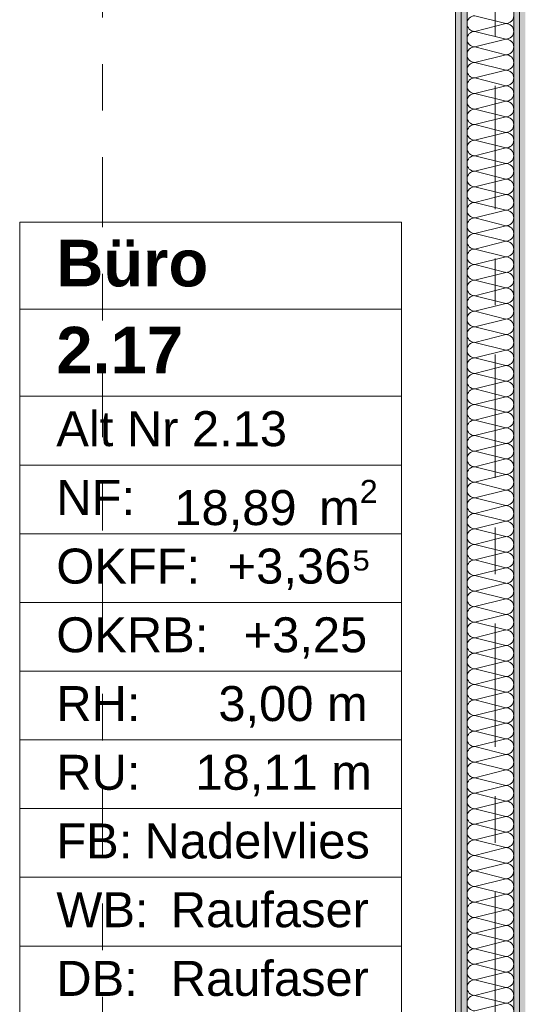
# Model space of a CAD drawing. Header units: metres. Extents: x -3.6 to 85.2, y -11 to 16.8.
# Tile 66 of 183: x 10.3 to 11.4, y 1 to 3.1. Entities that reach past the tile are written whole.
import ezdxf

# ---------------------------------------------------------------- set-up
doc = ezdxf.new("R2010")
doc.units = ezdxf.units.M
doc.header["$MEASUREMENT"] = 0
doc.linetypes.add('Schnittlinie', pattern=[0.3, 0.15, -0.075, 0, -0.075])
doc.linetypes.add('Strichlinie doppelt', pattern=[0.546806, 0.264583, -0.105833, 0.070556, -0.105833])
for name, color, linetype in [('201a - Marker.Schnitt - optisch Grundriss', 7, 'Continuous'), ('451 - Universal.Achsen Raster', 7, 'Continuous'), ('Neubau_401 - Zone.Raum_ Raumbegrenzung_ Whg.', 7, 'Continuous'), ('Neubau_606 - Struktur.Wand Innen Ausbau', 7, 'Continuous')]:
    doc.layers.add(name, color=color, linetype=linetype)
doc.styles.add('ERSTELLTER_STIL_1', font='txt')
doc.styles.add('ERSTELLTER_STIL_2', font='txt')
pattern_1 = [(45, (0, 0), (-0.01767767, 0.01767767), [0, -0.025])]

# ---------------------------------------------------------------- blocks, each defined once
blk = doc.blocks.new('*X29')
at = {"layer": 'Neubau_606 - Struktur.Wand Innen Ausbau', "color": 7, "linetype": 'Continuous', "lineweight": 5}
for p, q in [((11.3533, 3.0667), (11.2867, 3.0833)), ((11.3533, 3.0667), (11.2867, 3.05)), ((11.3533, 3.0333), (11.2867, 3.05)), ((11.3533, 3.0333), (11.2867, 3.0167)), ((11.3533, 3), (11.2867, 3.0167)), ((11.3533, 3), (11.2867, 2.9833)), ((11.3533, 2.9667), (11.2867, 2.9833)), ((11.3533, 2.9667), (11.2867, 2.95)), ((11.3533, 2.9333), (11.2867, 2.95)), ((11.3533, 2.9333), (11.2867, 2.9167)), ((11.3533, 2.9), (11.2867, 2.9167)), ((11.3533, 2.9), (11.2867, 2.8833)), ((11.3533, 2.8667), (11.2867, 2.8833)), ((11.3533, 2.8667), (11.2867, 2.85)), ((11.3533, 2.8333), (11.2867, 2.85)), ((11.3533, 2.8333), (11.2867, 2.8167)), ((11.3533, 2.8), (11.2867, 2.8167)), ((11.3533, 2.8), (11.2867, 2.7833)), ((11.3533, 2.7667), (11.2867, 2.7833)), ((11.3533, 2.7667), (11.2867, 2.75)), ((11.3533, 2.7333), (11.2867, 2.75)), ((11.3533, 2.7333), (11.2867, 2.7167)), ((11.3533, 2.7), (11.2867, 2.7167)), ((11.3533, 2.7), (11.2867, 2.6833)), ((11.3533, 2.6667), (11.2867, 2.6833)), ((11.3533, 2.6667), (11.2867, 2.65)), ((11.3533, 2.6333), (11.2867, 2.65)), ((11.3533, 2.6333), (11.2867, 2.6167)), ((11.3533, 2.6), (11.2867, 2.6167)), ((11.3533, 2.6), (11.2867, 2.5833)), ((11.3533, 2.5667), (11.2867, 2.5833)), ((11.3533, 2.5667), (11.2867, 2.55)), ((11.3533, 2.5333), (11.2867, 2.55)), ((11.3533, 2.5333), (11.2867, 2.5167)), ((11.3533, 2.5), (11.2867, 2.5167)), ((11.3533, 2.5), (11.2867, 2.4833)), ((11.3533, 2.4667), (11.2867, 2.4833)), ((11.3533, 2.4667), (11.2867, 2.45)), ((11.3533, 2.4333), (11.2867, 2.45)), ((11.3533, 2.4333), (11.2867, 2.4167)), ((11.3533, 2.4), (11.2867, 2.4167)), ((11.3533, 2.4), (11.2867, 2.3833)), ((11.3533, 2.3667), (11.2867, 2.3833)), ((11.3533, 2.3667), (11.2867, 2.35)), ((11.3533, 2.3333), (11.2867, 2.35)), ((11.3533, 2.3333), (11.2867, 2.3167)), ((11.3533, 2.3), (11.2867, 2.3167)), ((11.3533, 2.3), (11.2867, 2.2833)), ((11.3533, 2.2667), (11.2867, 2.2833)), ((11.3533, 2.2667), (11.2867, 2.25)), ((11.3533, 2.2333), (11.2867, 2.25)), ((11.3533, 2.2333), (11.2867, 2.2167)), ((11.3533, 2.2), (11.2867, 2.2167)), ((11.3533, 2.2), (11.2867, 2.1833)), ((11.3533, 2.1667), (11.2867, 2.1833)), ((11.3533, 2.1667), (11.2867, 2.15)), ((11.3533, 2.1333), (11.2867, 2.15)), ((11.3533, 2.1333), (11.2867, 2.1167)), ((11.3533, 2.1), (11.2867, 2.1167)), ((11.3533, 2.1), (11.2867, 2.0833)), ((11.3533, 2.0667), (11.2867, 2.0833)), ((11.3533, 2.0667), (11.2867, 2.05)), ((11.3533, 2.0333), (11.2867, 2.05)), ((11.3533, 2.0333), (11.2867, 2.0167)), ((11.3533, 2), (11.2867, 2.0167)), ((11.3533, 2), (11.2867, 1.9833)), ((11.3533, 1.9667), (11.2867, 1.9833)), ((11.3533, 1.9667), (11.2867, 1.95)), ((11.3533, 1.9333), (11.2867, 1.95)), ((11.3533, 1.9333), (11.2867, 1.9167)), ((11.3533, 1.9), (11.2867, 1.9167)), ((11.3533, 1.9), (11.2867, 1.8833)), ((11.3533, 1.8667), (11.2867, 1.8833)), ((11.3533, 1.8667), (11.2867, 1.85)), ((11.3533, 1.8333), (11.2867, 1.85)), ((11.3533, 1.8333), (11.2867, 1.8167)), ((11.3533, 1.8), (11.2867, 1.8167)), ((11.3533, 1.8), (11.2867, 1.7833)), ((11.3533, 1.7667), (11.2867, 1.7833)), ((11.3533, 1.7667), (11.2867, 1.75)), ((11.3533, 1.7333), (11.2867, 1.75)), ((11.3533, 1.7333), (11.2867, 1.7167)), ((11.3533, 1.7), (11.2867, 1.7167)), ((11.3533, 1.7), (11.2867, 1.6833)), ((11.3533, 1.6667), (11.2867, 1.6833)), ((11.3533, 1.6667), (11.2867, 1.65)), ((11.3533, 1.6333), (11.2867, 1.65)), ((11.3533, 1.6333), (11.2867, 1.6167)), ((11.3533, 1.6), (11.2867, 1.6167)), ((11.3533, 1.6), (11.2867, 1.5833)), ((11.3533, 1.5667), (11.2867, 1.5833)), ((11.3533, 1.5667), (11.2867, 1.55)), ((11.3533, 1.5333), (11.2867, 1.55)), ((11.3533, 1.5333), (11.2867, 1.5167)), ((11.3533, 1.5), (11.2867, 1.5167)), ((11.3533, 1.5), (11.2867, 1.4833)), ((11.3533, 1.4667), (11.2867, 1.4833)), ((11.3533, 1.4667), (11.2867, 1.45)), ((11.3533, 1.4333), (11.2867, 1.45)), ((11.3533, 1.4333), (11.2867, 1.4167)), ((11.3533, 1.4), (11.2867, 1.4167)), ((11.3533, 1.4), (11.2867, 1.3833)), ((11.3533, 1.3667), (11.2867, 1.3833)), ((11.3533, 1.3667), (11.2867, 1.35)), ((11.3533, 1.3333), (11.2867, 1.35)), ((11.3533, 1.3333), (11.2867, 1.3167)), ((11.3533, 1.3), (11.2867, 1.3167)), ((11.3533, 1.3), (11.2867, 1.2833)), ((11.3533, 1.2667), (11.2867, 1.2833)), ((11.3533, 1.2667), (11.2867, 1.25)), ((11.3533, 1.2333), (11.2867, 1.25)), ((11.3533, 1.2333), (11.2867, 1.2167)), ((11.3533, 1.2), (11.2867, 1.2167)), ((11.3533, 1.2), (11.2867, 1.1833)), ((11.3533, 1.1667), (11.2867, 1.1833)), ((11.3533, 1.1667), (11.2867, 1.15)), ((11.3533, 1.1333), (11.2867, 1.15)), ((11.3533, 1.1333), (11.2867, 1.1167)), ((11.3533, 1.1), (11.2867, 1.1167)), ((11.3533, 1.1), (11.2867, 1.0833)), ((11.3533, 1.0667), (11.2867, 1.0833)), ((11.3533, 1.0667), (11.2867, 1.05)), ((11.3533, 1.0333), (11.2867, 1.05)), ((11.3533, 1.0333), (11.2867, 1.0167)), ((11.3533, 1), (11.2867, 1.0167)), ((11.3533, 1), (11.2867, 0.9833)), ((11.3533, 0.9667), (11.2867, 0.9833)), ((11.3533, 0.9667), (11.2867, 0.95))]:
    blk.add_line(p, q, dxfattribs=at)
for centre, start, end in [((11.2867, 3.0667), 90, 180), ((11.3533, 3.0833), 270, 0), ((11.2867, 3.0667), 180, 270), ((11.3533, 3.05), 0, 90), ((11.2867, 3.0333), 90, 180), ((11.3533, 3.05), 270, 0), ((11.2867, 3.0333), 180, 270), ((11.3533, 3.0167), 0, 90), ((11.2867, 3), 90, 180), ((11.2867, 3), 180, 270), ((11.3533, 3.0167), 270, 0), ((11.3533, 2.9833), 0, 90), ((11.2867, 2.9667), 90, 180), ((11.3533, 2.9833), 270, 0), ((11.2867, 2.9667), 180, 270), ((11.3533, 2.95), 0, 90), ((11.2867, 2.9333), 90, 180), ((11.3533, 2.95), 270, 0), ((11.2867, 2.9333), 180, 270), ((11.2867, 2.9), 90, 180), ((11.3533, 2.9167), 0, 90), ((11.3533, 2.9167), 270, 0), ((11.2867, 2.9), 180, 270), ((11.3533, 2.8833), 0, 90), ((11.2867, 2.8667), 90, 180), ((11.3533, 2.8833), 270, 0), ((11.2867, 2.8667), 180, 270), ((11.2867, 2.8333), 90, 180), ((11.3533, 2.85), 0, 90), ((11.3533, 2.85), 270, 0), ((11.2867, 2.8333), 180, 270), ((11.3533, 2.8167), 0, 90), ((11.2867, 2.8), 90, 180), ((11.3533, 2.8167), 270, 0), ((11.2867, 2.8), 180, 270), ((11.3533, 2.7833), 0, 90), ((11.2867, 2.7667), 90, 180), ((11.2867, 2.7667), 180, 270), ((11.3533, 2.7833), 270, 0), ((11.3533, 2.75), 0, 90), ((11.2867, 2.7333), 90, 180), ((11.3533, 2.75), 270, 0), ((11.2867, 2.7333), 180, 270), ((11.3533, 2.7167), 0, 90), ((11.2867, 2.7), 90, 180), ((11.3533, 2.7167), 270, 0), ((11.2867, 2.7), 180, 270), ((11.2867, 2.6667), 90, 180), ((11.3533, 2.6833), 0, 90), ((11.3533, 2.6833), 270, 0), ((11.2867, 2.6667), 180, 270), ((11.3533, 2.65), 0, 90), ((11.2867, 2.6333), 90, 180), ((11.3533, 2.65), 270, 0), ((11.2867, 2.6333), 180, 270), ((11.3533, 2.6167), 0, 90), ((11.2867, 2.6), 90, 180), ((11.2867, 2.6), 180, 270), ((11.3533, 2.6167), 270, 0), ((11.3533, 2.5833), 0, 90), ((11.2867, 2.5667), 90, 180), ((11.3533, 2.5833), 270, 0), ((11.2867, 2.5667), 180, 270), ((11.3533, 2.55), 0, 90), ((11.2867, 2.5333), 90, 180), ((11.2867, 2.5333), 180, 270), ((11.3533, 2.55), 270, 0), ((11.3533, 2.5167), 0, 90), ((11.2867, 2.5), 90, 180), ((11.3533, 2.5167), 270, 0), ((11.2867, 2.5), 180, 270), ((11.3533, 2.4833), 0, 90), ((11.2867, 2.4667), 90, 180), ((11.3533, 2.4833), 270, 0), ((11.2867, 2.4667), 180, 270), ((11.2867, 2.4333), 90, 180), ((11.3533, 2.45), 0, 90), ((11.3533, 2.45), 270, 0), ((11.2867, 2.4333), 180, 270), ((11.3533, 2.4167), 0, 90), ((11.2867, 2.4), 90, 180), ((11.3533, 2.4167), 270, 0), ((11.2867, 2.4), 180, 270), ((11.3533, 2.3833), 0, 90), ((11.2867, 2.3667), 90, 180), ((11.2867, 2.3667), 180, 270), ((11.3533, 2.3833), 270, 0), ((11.3533, 2.35), 0, 90), ((11.2867, 2.3333), 90, 180), ((11.3533, 2.35), 270, 0), ((11.2867, 2.3333), 180, 270), ((11.3533, 2.3167), 0, 90), ((11.2867, 2.3), 90, 180), ((11.3533, 2.3167), 270, 0), ((11.2867, 2.3), 180, 270), ((11.2867, 2.2667), 90, 180), ((11.3533, 2.2833), 0, 90), ((11.3533, 2.2833), 270, 0), ((11.2867, 2.2667), 180, 270), ((11.3533, 2.25), 0, 90), ((11.2867, 2.2333), 90, 180), ((11.3533, 2.25), 270, 0), ((11.2867, 2.2333), 180, 270), ((11.2867, 2.2), 90, 180), ((11.3533, 2.2167), 0, 90), ((11.3533, 2.2167), 270, 0), ((11.2867, 2.2), 180, 270), ((11.3533, 2.1833), 0, 90), ((11.2867, 2.1667), 90, 180), ((11.3533, 2.1833), 270, 0), ((11.2867, 2.1667), 180, 270), ((11.3533, 2.15), 0, 90), ((11.2867, 2.1333), 90, 180), ((11.2867, 2.1333), 180, 270), ((11.3533, 2.15), 270, 0), ((11.3533, 2.1167), 0, 90), ((11.2867, 2.1), 90, 180), ((11.3533, 2.1167), 270, 0), ((11.2867, 2.1), 180, 270), ((11.3533, 2.0833), 0, 90), ((11.2867, 2.0667), 90, 180), ((11.3533, 2.0833), 270, 0), ((11.2867, 2.0667), 180, 270), ((11.2867, 2.0333), 90, 180), ((11.3533, 2.05), 0, 90), ((11.3533, 2.05), 270, 0), ((11.2867, 2.0333), 180, 270), ((11.3533, 2.0167), 0, 90), ((11.2867, 2), 90, 180), ((11.3533, 2.0167), 270, 0), ((11.2867, 2), 180, 270), ((11.3533, 1.9833), 0, 90), ((11.2867, 1.9667), 90, 180), ((11.2867, 1.9667), 180, 270), ((11.3533, 1.9833), 270, 0), ((11.3533, 1.95), 0, 90), ((11.2867, 1.9333), 90, 180), ((11.3533, 1.95), 270, 0), ((11.2867, 1.9333), 180, 270), ((11.3533, 1.9167), 0, 90), ((11.2867, 1.9), 90, 180), ((11.2867, 1.9), 180, 270), ((11.3533, 1.9167), 270, 0), ((11.3533, 1.8833), 0, 90), ((11.2867, 1.8667), 90, 180), ((11.3533, 1.8833), 270, 0), ((11.2867, 1.8667), 180, 270), ((11.3533, 1.85), 0, 90), ((11.2867, 1.8333), 90, 180), ((11.3533, 1.85), 270, 0), ((11.2867, 1.8333), 180, 270), ((11.2867, 1.8), 90, 180), ((11.3533, 1.8167), 0, 90), ((11.3533, 1.8167), 270, 0), ((11.2867, 1.8), 180, 270), ((11.3533, 1.7833), 0, 90), ((11.2867, 1.7667), 90, 180), ((11.3533, 1.7833), 270, 0), ((11.2867, 1.7667), 180, 270), ((11.3533, 1.75), 0, 90), ((11.2867, 1.7333), 90, 180), ((11.2867, 1.7333), 180, 270), ((11.3533, 1.75), 270, 0), ((11.3533, 1.7167), 0, 90), ((11.2867, 1.7), 90, 180), ((11.3533, 1.7167), 270, 0), ((11.2867, 1.7), 180, 270), ((11.3533, 1.6833), 0, 90), ((11.2867, 1.6667), 90, 180), ((11.3533, 1.6833), 270, 0), ((11.2867, 1.6667), 180, 270), ((11.2867, 1.6333), 90, 180), ((11.3533, 1.65), 0, 90), ((11.3533, 1.65), 270, 0), ((11.2867, 1.6333), 180, 270), ((11.3533, 1.6167), 0, 90), ((11.2867, 1.6), 90, 180), ((11.3533, 1.6167), 270, 0), ((11.2867, 1.6), 180, 270), ((11.2867, 1.5667), 90, 180), ((11.3533, 1.5833), 0, 90), ((11.3533, 1.5833), 270, 0), ((11.2867, 1.5667), 180, 270), ((11.3533, 1.55), 0, 90), ((11.2867, 1.5333), 90, 180), ((11.3533, 1.55), 270, 0), ((11.2867, 1.5333), 180, 270), ((11.3533, 1.5167), 0, 90), ((11.2867, 1.5), 90, 180), ((11.2867, 1.5), 180, 270), ((11.3533, 1.5167), 270, 0), ((11.3533, 1.4833), 0, 90), ((11.2867, 1.4667), 90, 180), ((11.3533, 1.4833), 270, 0), ((11.2867, 1.4667), 180, 270), ((11.3533, 1.45), 0, 90), ((11.2867, 1.4333), 90, 180), ((11.3533, 1.45), 270, 0), ((11.2867, 1.4333), 180, 270), ((11.2867, 1.4), 90, 180), ((11.3533, 1.4167), 0, 90), ((11.3533, 1.4167), 270, 0), ((11.2867, 1.4), 180, 270), ((11.3533, 1.3833), 0, 90), ((11.2867, 1.3667), 90, 180), ((11.3533, 1.3833), 270, 0), ((11.2867, 1.3667), 180, 270), ((11.3533, 1.35), 0, 90), ((11.2867, 1.3333), 90, 180), ((11.2867, 1.3333), 180, 270), ((11.3533, 1.35), 270, 0), ((11.3533, 1.3167), 0, 90), ((11.2867, 1.3), 90, 180), ((11.3533, 1.3167), 270, 0), ((11.2867, 1.3), 180, 270), ((11.3533, 1.2833), 0, 90), ((11.2867, 1.2667), 90, 180), ((11.2867, 1.2667), 180, 270), ((11.3533, 1.2833), 270, 0), ((11.3533, 1.25), 0, 90), ((11.2867, 1.2333), 90, 180), ((11.3533, 1.25), 270, 0), ((11.2867, 1.2333), 180, 270), ((11.3533, 1.2167), 0, 90), ((11.2867, 1.2), 90, 180), ((11.3533, 1.2167), 270, 0), ((11.2867, 1.2), 180, 270), ((11.2867, 1.1667), 90, 180), ((11.3533, 1.1833), 0, 90), ((11.3533, 1.1833), 270, 0), ((11.2867, 1.1667), 180, 270), ((11.3533, 1.15), 0, 90), ((11.2867, 1.1333), 90, 180), ((11.3533, 1.15), 270, 0), ((11.2867, 1.1333), 180, 270), ((11.3533, 1.1167), 0, 90), ((11.2867, 1.1), 90, 180), ((11.2867, 1.1), 180, 270), ((11.3533, 1.1167), 270, 0), ((11.3533, 1.0833), 0, 90), ((11.2867, 1.0667), 90, 180), ((11.3533, 1.0833), 270, 0), ((11.2867, 1.0667), 180, 270), ((11.3533, 1.05), 0, 90), ((11.2867, 1.0333), 90, 180), ((11.3533, 1.05), 270, 0), ((11.2867, 1.0333), 180, 270), ((11.2867, 1), 90, 180), ((11.3533, 1.0167), 0, 90), ((11.3533, 1.0167), 270, 0), ((11.2867, 1), 180, 270), ((11.3533, 0.9833), 0, 90), ((11.2867, 0.9667), 90, 180), ((11.3533, 0.9833), 270, 0), ((11.2867, 0.9667), 180, 270), ((11.3533, 0.95), 0, 90)]:
    blk.add_arc(centre, 0.0167, start, end, dxfattribs=at)

msp = doc.modelspace()

# ---------------------------------------------------------------- hatches: boundary and pattern name
at = {"layer": 'Neubau_606 - Struktur.Wand Innen Ausbau', "linetype": 'Continuous', "lineweight": 0, "true_color": 0x000000}
h = msp.add_hatch(dxfattribs=at)
h.set_pattern_fill('Gips_0001', color=18, style=0, pattern_type=2)
h.set_pattern_definition(pattern_1)
h.paths.add_polyline_path([(11.245, 0.71), (11.2575, 0.71), (11.2575, 5.1), (11.245, 5.1)])
h = msp.add_hatch(dxfattribs=at)
h.set_pattern_fill('Gips_0001', color=18, style=0, pattern_type=2)
h.set_pattern_definition(pattern_1)
h.paths.add_polyline_path([(11.2575, 0.71), (11.27, 0.71), (11.27, 5.1), (11.2575, 5.1)])
h = msp.add_hatch(dxfattribs=at)
h.set_pattern_fill('Gips_0001', color=18, style=0, pattern_type=2)
h.set_pattern_definition(pattern_1)
h.paths.add_polyline_path([(11.3825, 5.1), (11.37, 5.1), (11.37, 0.71), (11.3825, 0.71)])
h = msp.add_hatch(dxfattribs=at)
h.set_pattern_fill('Gips_0001', color=18, style=0, pattern_type=2)
h.set_pattern_definition(pattern_1)
h.paths.add_polyline_path([(11.3825, 0.71), (11.395, 0.71), (11.395, 5.1), (11.3825, 5.1)])

# ---------------------------------------------------------------- linework, layer by layer
at = {"layer": '201a - Marker.Schnitt - optisch Grundriss', "color": 7, "linetype": 'Schnittlinie', "lineweight": 13}
msp.add_line((10.488, 14.48), (10.488, -0.78), dxfattribs=at)
at = {"layer": '451 - Universal.Achsen Raster', "color": 160, "linetype": 'Strichlinie doppelt', "lineweight": 9, "true_color": 0x3232ff}
msp.add_line((11.33, -10.585), (11.33, 16.355), dxfattribs=at)
at = {"layer": 'Neubau_401 - Zone.Raum_ Raumbegrenzung_ Whg.', "color": 1, "linetype": 'Continuous', "lineweight": 9}
for p, q in [((11.1293, 2.6408), (10.3104, 2.6408)), ((10.3104, 2.6408), (10.3104, 0.9417)), ((10.3104, 2.6408), (11.1293, 2.6408)), ((10.3104, 2.4542), (10.3104, 2.6408)), ((11.1293, 0.9417), (11.1293, 2.6408)), ((11.1293, 2.6408), (11.1293, 2.4542)), ((11.1293, 2.4542), (10.3104, 2.4542)), ((10.3104, 2.4542), (11.1293, 2.4542)), ((10.3104, 2.2676), (10.3104, 2.4542)), ((11.1293, 2.4542), (11.1293, 2.2676)), ((11.1293, 2.2676), (10.3104, 2.2676)), ((10.3104, 2.2676), (11.1293, 2.2676)), ((10.3104, 2.1203), (10.3104, 2.2676)), ((11.1293, 2.2676), (11.1293, 2.1203)), ((11.1293, 2.1203), (10.3104, 2.1203)), ((10.3104, 2.1203), (11.1293, 2.1203)), ((10.3104, 1.973), (10.3104, 2.1203)), ((11.1293, 2.1203), (11.1293, 1.973)), ((11.1293, 1.973), (10.3104, 1.973)), ((10.3104, 1.973), (11.1293, 1.973)), ((10.3104, 1.8256), (10.3104, 1.973)), ((11.1293, 1.973), (11.1293, 1.8256)), ((11.1293, 1.8256), (10.3104, 1.8256)), ((10.3104, 1.8256), (11.1293, 1.8256)), ((10.3104, 1.6783), (10.3104, 1.8256)), ((11.1293, 1.8256), (11.1293, 1.6783)), ((11.1293, 1.6783), (10.3104, 1.6783)), ((10.3104, 1.6783), (11.1293, 1.6783)), ((10.3104, 1.531), (10.3104, 1.6783)), ((11.1293, 1.6783), (11.1293, 1.531)), ((11.1293, 1.531), (10.3104, 1.531)), ((10.3104, 1.531), (11.1293, 1.531)), ((10.3104, 1.3837), (10.3104, 1.531)), ((11.1293, 1.531), (11.1293, 1.3837)), ((11.1293, 1.3837), (10.3104, 1.3837)), ((10.3104, 1.3837), (11.1293, 1.3837)), ((10.3104, 1.2364), (10.3104, 1.3837)), ((11.1293, 1.3837), (11.1293, 1.2364)), ((11.1293, 1.2364), (10.3104, 1.2364)), ((10.3104, 1.2364), (11.1293, 1.2364)), ((10.3104, 1.089), (10.3104, 1.2364)), ((11.1293, 1.2364), (11.1293, 1.089)), ((11.1293, 1.089), (10.3104, 1.089)), ((10.3104, 1.089), (11.1293, 1.089)), ((10.3104, 0.9417), (10.3104, 1.089)), ((11.1293, 1.089), (11.1293, 0.9417))]:
    msp.add_line(p, q, dxfattribs=at)
at = {"layer": 'Neubau_606 - Struktur.Wand Innen Ausbau', "color": 1, "linetype": 'Continuous', "lineweight": 9}
for p, q in [((11.2575, 0.71), (11.2575, 5.1)), ((11.3825, 0.71), (11.3825, 5.1))]:
    msp.add_line(p, q, dxfattribs=at)
at = {"layer": 'Neubau_606 - Struktur.Wand Innen Ausbau', "color": 1, "linetype": 'Continuous', "lineweight": 13}
for p, q in [((11.27, 0.71), (11.27, 5.1)), ((11.37, 0.71), (11.37, 5.1))]:
    msp.add_line(p, q, dxfattribs=at)
at = {"layer": 'Neubau_606 - Struktur.Wand Innen Ausbau', "color": 1, "linetype": 'Continuous', "lineweight": 13, "flags": 128}
msp.add_lwpolyline([(11.245, 5.1), (11.245, 0.71)], dxfattribs=at)

# ---------------------------------------------------------------- block references
at = {"layer": 'Neubau_606 - Struktur.Wand Innen Ausbau', "color": 1, "lineweight": 13}
msp.add_blockref('*X29', (0, 0), dxfattribs=at)

# ---------------------------------------------------------------- texts
at = {"layer": 'Neubau_401 - Zone.Raum_ Raumbegrenzung_ Whg.', "color": 7, "lineweight": 9, "attachment_point": 1}
for s, insert, char_height, style in [('\\A1;{\\pqj;\\pt0;\\fArial|b1|i0|c0|p38;}', (11.0507, 2.6261), 0.1, 'ERSTELLTER_STIL_1'), ('\\A1;{\\pqj;\\pt0;\\fArial|b1|i0|c0|p38;Büro}', (10.389, 2.6032), 0.1, 'ERSTELLTER_STIL_1'), ('\\A1;{\\pqj;\\pt0;\\fArial|b1|i0|c0|p38;}', (11.0507, 2.4395), 0.1, 'ERSTELLTER_STIL_1'), ('\\A1;{\\pql;\\pt0;\\fArial|b1|i0|c0|p38;2.17}', (10.389, 2.4166), 0.1, 'ERSTELLTER_STIL_1'), ('\\A1;{\\pqj;\\pt0;\\fArial|b0|i0|c0|p38;Alt Nr 2.13}', (10.389, 2.2357), 0.075, 'ERSTELLTER_STIL_2'), ('\\A1;{\\pqj;\\pt0;\\fArial|b0|i0|c0|p38;}', (11.0507, 2.2529), 0.075, 'ERSTELLTER_STIL_2'), ('\\A1;{\\pqj;\\pt0;\\fArial|b0|i0|c0|p38;NF: }', (10.389, 2.0884), 0.075, 'ERSTELLTER_STIL_2'), ('\\A1;{\\pql;\\pt0,0.05;\\fArial|b0|i0|c0|p38;18,89\\fArial|b0|i0|c0|p38;\\A1{\\H.66x;\\S^  ;}\\fArial|b0|i0|c0|p38; m\\fArial|b0|i0|c0|p38;\\A1{\\H.66x;\\S2^  ;}}', (10.6422, 2.0884), 0.075, 'ERSTELLTER_STIL_2'), ('\\A1;{\\pqj;\\pt0;\\fArial|b0|i0|c0|p38;OKFF: }', (10.389, 1.9411), 0.075, 'ERSTELLTER_STIL_2'), ('\\A1;{\\pqj;\\pt0;\\fArial|b0|i0|c0|p38;+3,36⁵}', (10.7565, 1.9411), 0.075, 'ERSTELLTER_STIL_2'), ('\\A1;{\\pqj;\\pt0;\\fArial|b0|i0|c0|p38;OKRB: }', (10.389, 1.7938), 0.075, 'ERSTELLTER_STIL_2'), ('\\A1;{\\pqj;\\pt0;\\fArial|b0|i0|c0|p38;+3,25}', (10.7908, 1.7938), 0.075, 'ERSTELLTER_STIL_2'), ('\\A1;{\\pqj;\\pt0;\\fArial|b0|i0|c0|p38;3,00 m}', (10.7366, 1.6464), 0.075, 'ERSTELLTER_STIL_2'), ('\\A1;{\\pqj;\\pt0;\\fArial|b0|i0|c0|p38;RH: }', (10.389, 1.6464), 0.075, 'ERSTELLTER_STIL_2'), ('\\A1;{\\pqj;\\pt0;\\fArial|b0|i0|c0|p38;RU: }', (10.389, 1.4991), 0.075, 'ERSTELLTER_STIL_2'), ('\\A1;{\\pqj;\\pt0;\\fArial|b0|i0|c0|p38;18,11 m}', (10.6873, 1.4991), 0.075, 'ERSTELLTER_STIL_2'), ('\\A1;{\\pqj;\\pt0;\\fArial|b0|i0|c0|p38;FB: }', (10.389, 1.3518), 0.075, 'ERSTELLTER_STIL_2'), ('\\A1;{\\pqj;\\pt0;\\fArial|b0|i0|c0|p38;Nadelvlies}', (10.5782, 1.3518), 0.075, 'ERSTELLTER_STIL_2'), ('\\A1;{\\pqj;\\pt0;\\fArial|b0|i0|c0|p38;WB: }', (10.389, 1.2045), 0.075, 'ERSTELLTER_STIL_2'), ('\\A1;{\\pqj;\\pt0;\\fArial|b0|i0|c0|p38;Raufaser}', (10.6345, 1.2045), 0.075, 'ERSTELLTER_STIL_2'), ('\\A1;{\\pqj;\\pt0;\\fArial|b0|i0|c0|p38;DB: }', (10.389, 1.0572), 0.075, 'ERSTELLTER_STIL_2'), ('\\A1;{\\pqj;\\pt0;\\fArial|b0|i0|c0|p38;Raufaser}', (10.6345, 1.0572), 0.075, 'ERSTELLTER_STIL_2')]:
    msp.add_mtext(s, dxfattribs=dict(at, insert=insert, char_height=char_height, style=style))

doc.saveas('drawing.dxf')
